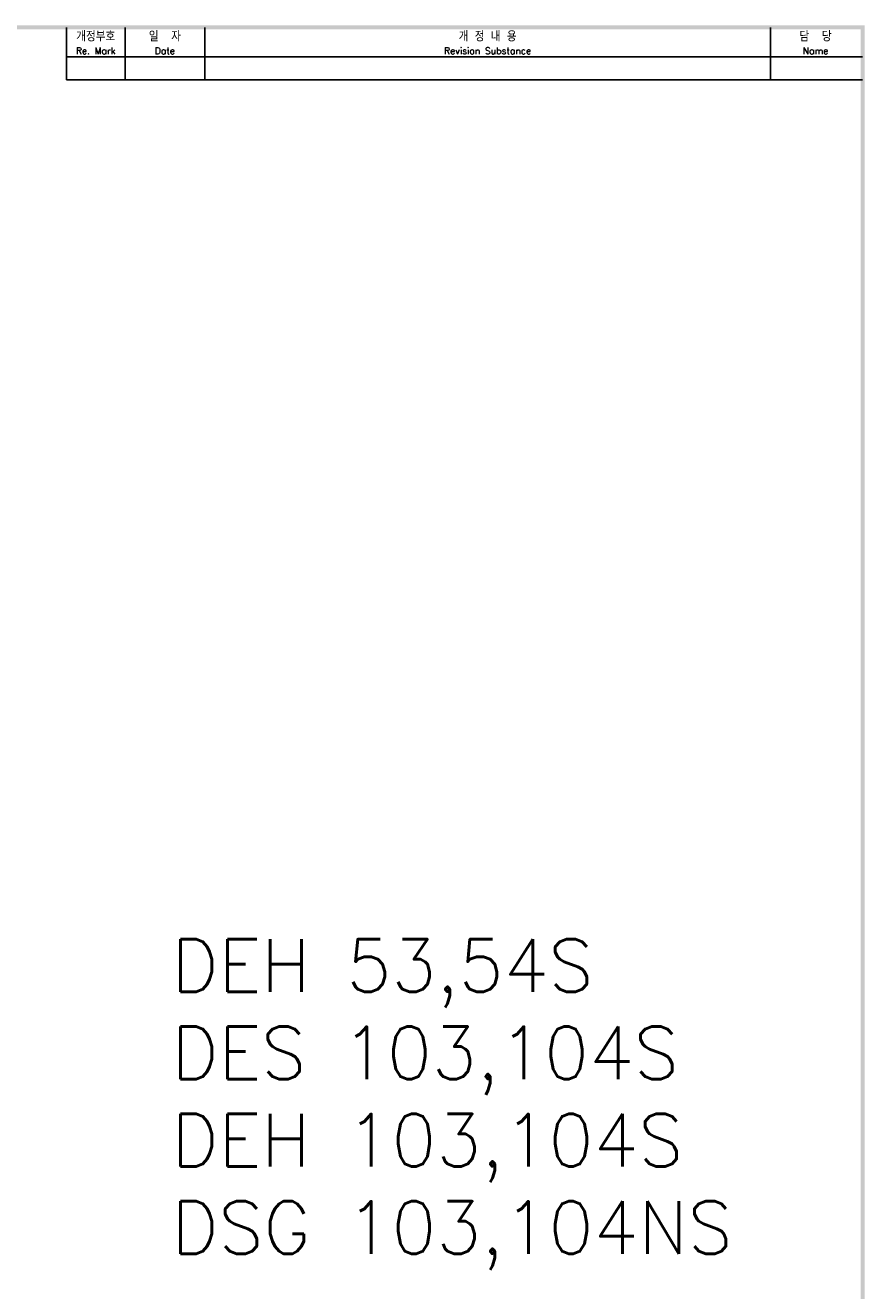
# Model space of a CAD drawing. Extents: x 2148 to 4002, y -907 to 1742.
# Tile 18 of 18: x 3594 to 3995, y 1131 to 1735. Entities that reach past the tile are written whole.
import ezdxf

# ---------------------------------------------------------------- set-up
doc = ezdxf.new("R2010")
doc.units = 0
doc.header["$LTSCALE"] = 3
doc.header["$MEASUREMENT"] = 0
for name, color, linetype in [('di', 3, 'CONTINUOUS'), ('DIM', 3, 'CONTINUOUS'), ('dimtaxt', 3, 'CONTINUOUS'), ('dwg', 7, 'CONTINUOUS'), ('text', 3, 'CONTINUOUS')]:
    doc.layers.add(name, color=color, linetype=linetype)
doc.styles.get("Standard").update_dxf_attribs({"font": 'romans.shx', "height": 4, "bigfont": 'ghs.shx'})

msp = doc.modelspace()

# ---------------------------------------------------------------- linework, layer by layer
at = {"layer": 'dimtaxt'}
for p, q in [((3641.898, 1709), (3641.898, 1734)), ((3679.898, 1709), (3679.898, 1734)), ((3949.987, 1709), (3949.987, 1734)), ((3613.898, 1720), (3993.898, 1720)), ((3613.898, 1709), (3993.898, 1709))]:
    msp.add_line(p, q, dxfattribs=at)
at = {"layer": 'dwg'}
for points in [[(2362.898, 1735), (2364.898, 1733), (3994.898, 1735), (3992.898, 1733)], [(3994.898, 1735), (3992.898, 1733), (3994.898, 587), (3992.898, 589)]]:
    msp.add_trace(points, dxfattribs=at)
at = {"layer": 'text'}
msp.add_line((3613.898, 1709), (3613.898, 1734), dxfattribs=at)

# ---------------------------------------------------------------- texts
at = {"layer": 'di', "attachment_point": 5}
for s, insert, char_height, width in [('개정부호\\P{\\H0.72727x;Re. Mark}', (3627.898, 1726.5), 4.4, 28), ('{\\H1.1x;일  자}\\P{\\H0.8x;Date}', (3660.898, 1726.5), 4, 38), ('{\\H1.1x;개 정 내 용\\P\\H0.72727x;Revision Substance}', (3814.942, 1726.5), 4, 270.08935), ('담  당\\P{\\H0.72727x;Name}', (3971.442, 1726.5), 4.4, 42.91065)]:
    msp.add_mtext(s, dxfattribs=dict(at, insert=insert, char_height=char_height, width=width))
at = {"layer": 'DIM', "insert": (3664.023, 1298.909), "char_height": 25, "width": 782.77285, "attachment_point": 1}
msp.add_mtext('{\\Fromans,hgs|c129;DEH 53,54S\\PDES 103,104S\\PDEH 103,104S\\PDSG 103,104NS}', dxfattribs=at)

doc.saveas('drawing.dxf')
